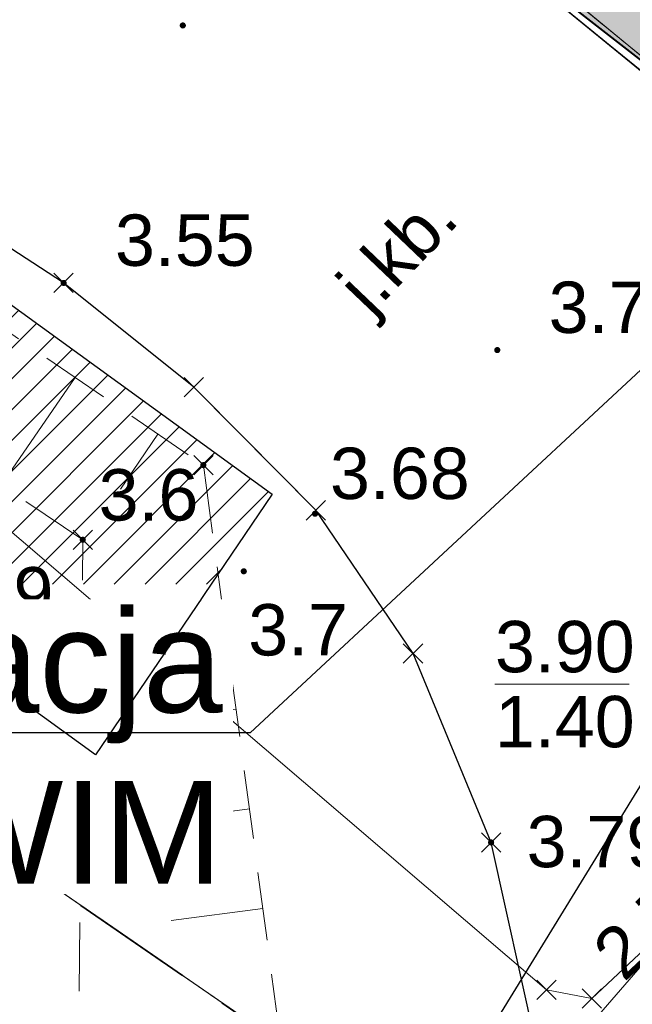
# Model space of a CAD drawing. Header units: millimetres. Extents: x 5469773 to 5470145, y 5911834 to 5911972.
# Tile 4 of 12: x 5469899 to 5469908, y 5911867 to 5911882. Entities that reach past the tile are written whole.
import ezdxf
from ezdxf import colors
from ezdxf.entities.mleader import LeaderData, LeaderLine
from ezdxf.enums import TextEntityAlignment as Align
from ezdxf.math import Vec2, Vec3

# ---------------------------------------------------------------- set-up
doc = ezdxf.new("R2010")
doc.units = ezdxf.units.MM
for name, pattern in [('PRZER1-1', [1, 0.5, -0.5]), ('PRZER2-1', [1.5, 1, -0.5]), ('PRZER3-1', [2, 1.5, -0.5]), ('PRZER3-2', [2.5, 1.5, -1])]:
    doc.linetypes.add(name, pattern=pattern)
for name, color, linetype in [('!!!_EV_miejsca ładowania', 3, 'Continuous'), ('_PROelCAD_PODKŁAD', 8, 'Continuous'), ('Ładowarka', 7, 'Continuous')]:
    doc.layers.add(name, color=color, linetype=linetype)
for name, color, linetype, lineweight in [('_PROelCAD_ODNOSNIKI_SZCZEGOL', 7, 'Continuous', 13), ('GESDZI', 8, 'Continuous', 18), ('GESJOB', 8, 'Continuous', 35), ('GESKKL', 8, 'Continuous', 18), ('GESUZY', 86, 'Continuous', 18), ('GSLKRW', 8, 'Continuous', 25), ('GSPPRB', 8, 'Continuous', 20), ('GSPWPN', 8, 'Continuous', 13), ('GSPWPN_O', 8, 'Continuous', 13), ('GSPWPS', 8, 'Continuous', 13), ('GSPWPS_O', 8, 'Continuous', 13), ('GSSKOA', 8, 'Continuous', 18), ('GSSKOA_O', 8, 'Continuous', 18), ('GSSUTR', 8, 'Continuous', 18), ('GSSZSN', 8, 'Continuous', 18), ('GULEPR', 8, 'Continuous', 18), ('GULLOB', 8, 'Continuous', 35), ('GUPPRZ_O', 8, 'Continuous', 18)]:
    doc.layers.add(name, color=color, linetype=linetype, lineweight=lineweight)
doc.styles.add('Arial', font='arial.ttf')
doc.styles.get("Standard").update_dxf_attribs({"font": 'arial.ttf'})

# ---------------------------------------------------------------- blocks, each defined once
blk = doc.blocks.new('D_GSPPRB0')
at = {"color": 0, "lineweight": 20}
for points in [[(-0.1414, -0.1414), (0.1414, 0.1414)], [(-0.1414, 0.1414), (0.1414, -0.1414)]]:
    blk.add_lwpolyline(points, dxfattribs=at)
blk = doc.blocks.new('D_GSPWPN1')
blk.add_hatch(color=0).paths.add_polyline_path([(-0.045, 0), (-0.043467, -0.011647), (-0.038971, -0.0225), (-0.03182, -0.03182), (-0.0225, -0.038971), (-0.011647, -0.043467), (0, -0.045), (0.011647, -0.043467), (0.0225, -0.038971), (0.03182, -0.03182), (0.038971, -0.0225), (0.043467, -0.011647), (0.045, 0), (0.043467, 0.011647), (0.038971, 0.0225), (0.03182, 0.03182), (0.0225, 0.038971), (0.011647, 0.043467), (0, 0.045), (-0.011647, 0.043467), (-0.0225, 0.038971), (-0.03182, 0.03182), (-0.038971, 0.0225), (-0.043467, 0.011647)])
blk = doc.blocks.new('D_GSPWPS1')
blk.add_hatch(color=0).paths.add_polyline_path([(-0.045, 0), (-0.043467, -0.011647), (-0.038971, -0.0225), (-0.03182, -0.03182), (-0.0225, -0.038971), (-0.011647, -0.043467), (0, -0.045), (0.011647, -0.043467), (0.0225, -0.038971), (0.03182, -0.03182), (0.038971, -0.0225), (0.043467, -0.011647), (0.045, 0), (0.043467, 0.011647), (0.038971, 0.0225), (0.03182, 0.03182), (0.0225, 0.038971), (0.011647, 0.043467), (0, 0.045), (-0.011647, 0.043467), (-0.0225, 0.038971), (-0.03182, 0.03182), (-0.038971, 0.0225), (-0.043467, 0.011647)])
blk = doc.blocks.new('2504.PB.PZT.DWG.E00.v0_2025-08-14 - [PODKŁAD] PZT')
at = {"layer": 'GESDZI', "linetype": 'Continuous', "lineweight": 20, "elevation": 10.22}
for points in [[(5469881.636694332, 5911902.985140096), (5469914.76, 5911875.71), (5469944.32, 5911901.84), (5469949.159361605, 5911905.858966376)], [(5469949.159361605, 5911905.858966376), (5469944.32, 5911901.84), (5469914.76, 5911875.71), (5469905.46, 5911864.98), (5469920.35, 5911852.71), (5469938.97, 5911874.77), (5469961.971571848, 5911892.802248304)], [(5469876.066360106, 5911896.300813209), (5469871.05, 5911888.71), (5469905.46, 5911864.98), (5469914.76, 5911875.71), (5469881.636694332, 5911902.985140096)], [(5469898.97869847, 5911857.222329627), (5469905.46, 5911864.98), (5469871.05, 5911888.71), (5469866.768367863, 5911882.371124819)]]:
    blk.add_lwpolyline(points, dxfattribs=at)
at = {"layer": 'GESJOB', "linetype": 'PRZER3-2', "lineweight": 35, "elevation": 10.22}
for points in [[(5469914.594484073, 5911845.030024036), (5469920.35, 5911852.71), (5469905.46, 5911864.98), (5469871.05, 5911888.71), (5469870.018578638, 5911889.043555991)], [(5469870.018578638, 5911889.043555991), (5469871.05, 5911888.71), (5469905.46, 5911864.98), (5469920.35, 5911852.71), (5469914.594484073, 5911845.030024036)]]:
    blk.add_lwpolyline(points, dxfattribs=at)
at = {"layer": 'GESKKL', "linetype": 'PRZER3-1', "lineweight": 18, "elevation": 10.06}
blk.add_lwpolyline([(5469898.97869847, 5911857.222329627), (5469905.46, 5911864.98), (5469889.26027632, 5911876.15586867), (5469883.465418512, 5911869.33460209)], dxfattribs=at)
at = {"layer": 'GESUZY', "linetype": 'PRZER1-1', "lineweight": 18, "elevation": 10.08}
for points in [[(5469949.159361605, 5911905.858966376), (5469944.32, 5911901.84), (5469914.76, 5911875.71), (5469881.636694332, 5911902.985140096)], [(5469881.636694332, 5911902.985140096), (5469914.76, 5911875.71), (5469944.32, 5911901.84), (5469949.159361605, 5911905.858966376)], [(5469876.066360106, 5911896.300813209), (5469871.05, 5911888.71), (5469889.26027632, 5911876.15586867), (5469905.46, 5911864.98), (5469920.35, 5911852.71), (5469938.97, 5911874.77), (5469961.971571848, 5911892.802248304)], [(5469898.97869847, 5911857.222329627), (5469905.46, 5911864.98), (5469889.26027632, 5911876.15586867), (5469883.465418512, 5911869.33460209)]]:
    blk.add_lwpolyline(points, dxfattribs=at)
at = {"layer": 'GSLKRW', "linetype": 'Continuous', "lineweight": 25, "elevation": 10.18}
for points in [[(5469904.26, 5911857.14), (5469905.63, 5911859.95), (5469906.27, 5911862.35), (5469906.5, 5911866.84), (5469905.85, 5911869.76), (5469904.71, 5911872.52), (5469903.29, 5911874.61), (5469901.51, 5911876.41), (5469899.61, 5911877.93), (5469892.88, 5911882.32), (5469890.53, 5911884.18), (5469888.92, 5911886.02), (5469887.68, 5911888.21), (5469887.01, 5911890.07), (5469886.67, 5911892.52), (5469886.97, 5911894.99), (5469887.73, 5911897.7)], [(5469899.25, 5911888.21), (5469905.43, 5911883.16), (5469914.17, 5911876.02), (5469915.3, 5911875.33), (5469917.22, 5911874.71), (5469918.8, 5911874.7), (5469920.32, 5911875.11), (5469922.4, 5911876.33)]]:
    blk.add_lwpolyline(points, dxfattribs=at)
at = {"layer": 'GSSKOA', "linetype": 'PRZER3-1', "lineweight": 18, "elevation": 10.18}
for points in [[(5469904.26, 5911857.14), (5469905.63, 5911859.95), (5469906.27, 5911862.35), (5469906.5, 5911866.84), (5469905.85, 5911869.76), (5469904.71, 5911872.52), (5469903.29, 5911874.61), (5469901.51, 5911876.41), (5469899.61, 5911877.93), (5469892.88, 5911882.32), (5469890.53, 5911884.18), (5469888.92, 5911886.02), (5469887.68, 5911888.21), (5469887.01, 5911890.07), (5469886.67, 5911892.52), (5469886.97, 5911894.99), (5469887.73, 5911897.7)], [(5469899.25, 5911888.21), (5469905.43, 5911883.16), (5469914.17, 5911876.02), (5469915.3, 5911875.33), (5469917.22, 5911874.71), (5469918.8, 5911874.7), (5469920.32, 5911875.11), (5469922.4, 5911876.33), (5469912.02, 5911865.47), (5469904.26, 5911857.14)]]:
    blk.add_lwpolyline(points, dxfattribs=at)
at = {"layer": 'GSSUTR', "linetype": 'PRZER2-1', "lineweight": 18, "elevation": 10.1}
blk.add_lwpolyline([(5469951.602260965, 5911903.369446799), (5469949.33, 5911901.34), (5469941.73, 5911894.64), (5469935.2, 5911888.93), (5469931.48, 5911885.47), (5469930.36, 5911886.85), (5469928.94, 5911885.73), (5469929.98, 5911884.17), (5469928.65, 5911882.77), (5469922.4, 5911876.33), (5469920.32, 5911875.11), (5469918.8, 5911874.7), (5469917.22, 5911874.71), (5469915.3, 5911875.33), (5469914.17, 5911876.02), (5469905.43, 5911883.16), (5469899.25, 5911888.21), (5469898.27, 5911889.38)], dxfattribs=at)
at = {"layer": 'GSSZSN', "linetype": 'PRZER2-1', "lineweight": 18, "elevation": 10.06}
for points in [[(5469915.164601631, 5911940.502481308), (5469914.75, 5911939.92), (5469910.1, 5911932.78), (5469907.85, 5911930.31), (5469904.3, 5911925.07), (5469903.13, 5911923.42), (5469902.24, 5911921.14), (5469896.85, 5911914.7), (5469888.49, 5911901.67), (5469886.67, 5911897.26), (5469885.92, 5911894.65), (5469885.72, 5911891.79), (5469886.18, 5911889.05), (5469888.08, 5911885.66), (5469890.7, 5911882.76), (5469901.65, 5911875.27), (5469903.51, 5911861.38), (5469900.31, 5911856.84), (5469899.94512289, 5911856.467776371)], [(5469897.39254485, 5911858.460747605), (5469899.79, 5911861.59), (5469899.89, 5911874.18), (5469890.14, 5911880.72), (5469886.5, 5911884.7), (5469885.04, 5911888.55), (5469884.65, 5911891.95), (5469885.056078, 5911894.8539), (5469885.31, 5911896.67), (5469888.68, 5911902.64), (5469895.11, 5911917.71), (5469898.96, 5911922.46), (5469898.80806719, 5911923.590558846)]]:
    blk.add_lwpolyline(points, dxfattribs=at)
at = {"layer": 'GSSZSN', "linetype": 'Continuous', "lineweight": 18, "elevation": 10.06}
for points in [[(5469898.700262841, 5911874.978039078), (5469899.776530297, 5911876.551487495)], [(5469900.987048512, 5911875.723470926), (5469900.438281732, 5911874.921201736)], [(5469901.932707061, 5911873.158816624), (5469899.879705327, 5911872.883900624)], [(5469902.127363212, 5911871.705174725), (5469900.99765149, 5911871.553895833)], [(5469902.322019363, 5911870.251532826), (5469899.856174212, 5911869.921333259)], [(5469902.516675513, 5911868.797890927), (5469901.180542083, 5911868.618970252)]]:
    blk.add_lwpolyline(points, dxfattribs=at)
at = {"layer": 'GULEPR', "linetype": 'Continuous', "lineweight": 18, "elevation": 10.14}
blk.add_lwpolyline([(5469941.87, 5911899.27), (5469940.97, 5911896.88), (5469935.94, 5911892.86), (5469926.22, 5911884.82), (5469915.31, 5911874.97), (5469907.32, 5911867.48), (5469906.66, 5911867.61), (5469896.62, 5911876.2), (5469887.7, 5911883.07), (5469879.6, 5911889.03), (5469877.8, 5911890.08), (5469876.44, 5911891.18), (5469874.9, 5911892.24), (5469873.502703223, 5911893.224459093)], dxfattribs=at)
at = {"layer": 'GULLOB', "linetype": 'Continuous', "lineweight": 35, "elevation": 10.12}
blk.add_lwpolyline([(5469907.32, 5911867.48), (5469915.31, 5911874.97)], dxfattribs=at)
at = {"layer": 'GUPPRZ_O', "linetype": 'Continuous', "lineweight": 13, "elevation": 10.8, "flags": 128}
blk.add_lwpolyline([(5469905.906340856, 5911872.073035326), (5469907.866340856, 5911872.07303524)], dxfattribs=at)
at = {"layer": 'GSPPRB', "linetype": 'Continuous', "lineweight": 20}
for p in [(5469899.61, 5911877.93, 10.28), (5469901.51, 5911876.41, 10.28), (5469901.65, 5911875.27, 10.28), (5469903.29, 5911874.61, 10.28), (5469899.89, 5911874.18, 10.28), (5469904.71, 5911872.52, 10.28), (5469905.85, 5911869.76, 10.28), (5469906.66, 5911867.61, 10.28), (5469907.32, 5911867.48, 10.28)]:
    blk.add_blockref('D_GSPPRB0', p, dxfattribs=at)
at = {"layer": 'GSPWPN', "linetype": 'Continuous', "lineweight": 13}
for p in [(5469901.65, 5911875.27, 10.08), (5469899.89, 5911874.18, 10.08), (5469902.24, 5911873.72, 10.08), (5469900.34, 5911870.83, 10.08)]:
    blk.add_blockref('D_GSPWPN1', p, dxfattribs=at)
at = {"layer": 'GSPWPS', "linetype": 'Continuous', "lineweight": 13}
for p in [(5469901.35, 5911881.69, 10.08), (5469899.61, 5911877.93, 10.08), (5469905.94, 5911876.95, 10.08), (5469903.28, 5911874.56, 10.08), (5469905.85, 5911869.76, 10.08)]:
    blk.add_blockref('D_GSPWPS1', p, dxfattribs=at)
at = {"layer": 'GSPWPN_O', "linetype": 'Continuous', "lineweight": 0, "style": 'Arial'}
for s, p in [('3.6', (5469900.12117239, 5911874.46141378, 10.8)), ('2.9', (5469898.005068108, 5911873.030373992, 10.8)), ('3.7', (5469902.30479422, 5911872.49082561, 10.8)), ('2.9', (5469900.570674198, 5911870.383961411, 10.8))]:
    blk.add_text(s, height=0.75, dxfattribs=at).set_placement(p)
at = {"layer": 'GSPWPS_O', "linetype": 'Continuous', "lineweight": 0, "style": 'Arial'}
for s, p in [('3.55', (5469900.36, 5911878.18, 10.8)), ('3.73', (5469906.69, 5911877.2, 10.8)), ('3.68', (5469903.498646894, 5911874.775289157, 10.8)), ('3.79', (5469906.36808228, 5911869.39884099, 10.8))]:
    blk.add_text(s, height=0.75, dxfattribs=at).set_placement(p)
at = {"layer": 'GSSKOA_O', "linetype": 'Continuous', "lineweight": 0, "style": 'Arial'}
blk.add_text('j.kb.', height=0.75, rotation=46.31066697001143, dxfattribs=at).set_placement((5469904.747212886, 5911878.134790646, 10.8), align=Align.CENTER)
at = {"layer": 'GUPPRZ_O', "linetype": 'Continuous', "lineweight": 0, "style": 'Arial'}
for s, p in [('3.90', (5469905.906340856, 5911872.245535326, 10.8)), ('1.40', (5469905.906340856, 5911871.150535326, 10.8))]:
    blk.add_text(s, height=0.75, dxfattribs=at).set_placement(p)
blk.add_text('2.7', height=0.75, rotation=43.15001059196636, dxfattribs=at).set_placement((5469907.787607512, 5911867.710694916, 10.8))
blk = doc.blocks.new('EV1')
at = {"lineweight": 40, "true_color": 0xafd9aa}
h = blk.add_hatch(color=9, dxfattribs=at)
h.dxf.hatch_style = 1
h.paths.add_polyline_path([(0, 0), (2.5, 0), (2.500000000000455, 4.999999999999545), (4.547473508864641e-13, 4.999999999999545)])
at = {"color": 114, "lineweight": 40, "true_color": 0x139b48}
blk.add_lwpolyline([(0, 0), (2.5, 0), (2.500000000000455, 4.999999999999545), (4.547473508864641e-13, 4.999999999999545)], close=True, dxfattribs=at)
blk = doc.blocks.new('EV25')
at = {"layer": 'Ładowarka'}
blk.add_blockref('EV1', (-1.25, 0), dxfattribs=at)
at = {"layer": 'Ładowarka', "color": 7, "lineweight": 140, "true_color": 0xffffff, "insert": (-0.5215026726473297, 1.732054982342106), "char_height": 0.6991086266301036, "attachment_point": 1}
blk.add_mtext_dynamic_manual_height_columns('EV', width=0.5853332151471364, gutter_width=3.495543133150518, heights=[0], dxfattribs=at)

msp = doc.modelspace()

# ---------------------------------------------------------------- block references
at = {"layer": '!!!_EV_miejsca ładowania', "color": 0, "lineweight": 25, "rotation": 322.077141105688}
msp.add_blockref('EV25', (5469907.233371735, 5911881.805678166, 10.2), dxfattribs=at)

# ---------------------------------------------------------------- leaders
at = {"layer": '_PROelCAD_ODNOSNIKI_SZCZEGOL', "lineweight": 18}
ml = msp.add_multileader_mtext('Standard', dxfattribs=at)
ml.set_content('punkt zasilania: stacja\\Ptransformatorowa ANWIM', color=256)
ml.set_leader_properties()
ml.build(insert=Vec2(0, 0))
ml.multileader.update_dxf_attribs({"text_left_attachment_type": 6, "text_right_attachment_type": 6, "dogleg_length": 1, "arrow_head_size": 2})
ctx = ml.context
ctx.base_point, ctx.char_height, ctx.arrow_head_size, ctx.landing_gap_size, ctx.plane_origin = Vec3(5469877.624794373, 5911871.358816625, 10.1), 1.5, 2, 0.4, Vec3(5469945.572093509, 5911864.470483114, 10.1)
ctx.left_attachment, ctx.right_attachment, ctx.text_align_type = 6, 6, 2
notes = []
notes.append((ctx, [(0, (1, 1, 0), (5469902.332707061, 5911871.358816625, 10.1), (-1, 0), 0, [(0, [(5469911.714275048, 5911880.087496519, 10.1)], 256, [])])]))
ctx.mtext.insert, ctx.mtext.alignment, ctx.mtext.flow_direction = Vec3(5469901.932707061, 5911873.158816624, 10.1), 3, 5
ctx.mtext.has_bg_fill, ctx.mtext.bg_color, ctx.mtext.bg_scale_factor, ctx.mtext.bg_transparency, ctx.mtext.use_window_bg_color = 1, -939524096, 1.1, 0, 1
for ctx, leaders in notes:
    for number, flags, end, landing, length, lines in leaders:
        leader = LeaderData()
        leader.index, (leader.has_last_leader_line, leader.has_dogleg_vector, leader.attachment_direction) = number, flags
        leader.last_leader_point, leader.dogleg_vector, leader.dogleg_length = Vec3(end), Vec3(landing), length
        for number, points, colour, breaks in lines:
            line = LeaderLine()
            line.index, line.vertices, line.color, line.breaks = number, Vec3.list(points), colors.encode_raw_color(colour), breaks
            leader.lines.append(line)
        ctx.leaders.append(leader)

# ---------------------------------------------------------------- next in the draw order: hatches: boundary and pattern name
at = {"layer": '!!!_EV_miejsca ładowania', "true_color": 0x727430}
h = msp.add_hatch(dxfattribs=at)
h.set_pattern_fill('ANSI31', color=67, scale=0.1)
h.set_pattern_definition([(45, (0, 0), (-0.2245064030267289, 0.2245064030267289), [])])
h.paths.add_polyline_path([(5469880.72536712, 5911890.767547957), (5469878.144042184, 5911886.961861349), (5469896.639590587, 5911873.533816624), (5469901.765790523, 5911873.533816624), (5469902.655688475, 5911874.845806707)])

# ---------------------------------------------------------------- next in the draw order: block references
at = {"layer": '_PROelCAD_PODKŁAD'}
msp.add_blockref('2504.PB.PZT.DWG.E00.v0_2025-08-14 - [PODKŁAD] PZT', (0, 0), dxfattribs=at)

# ---------------------------------------------------------------- next in the draw order: leaders
at = {"layer": '_PROelCAD_ODNOSNIKI_SZCZEGOL', "lineweight": 18}
ml = msp.add_multileader_mtext('Standard', dxfattribs=at)
ml.set_content('punkt zasilania: stacja\\Ptransformatorowa ANWIM', color=256)
ml.set_leader_properties()
ml.build(insert=Vec2(0, 0))
ml.multileader.update_dxf_attribs({"text_left_attachment_type": 6, "text_right_attachment_type": 6, "dogleg_length": 1, "arrow_head_size": 2})
ctx = ml.context
ctx.base_point, ctx.char_height, ctx.arrow_head_size, ctx.landing_gap_size, ctx.plane_origin = Vec3(5469877.624794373, 5911871.358816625, 10.1), 1.5, 2, 0.4, Vec3(5469945.572093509, 5911864.470483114, 10.1)
ctx.left_attachment, ctx.right_attachment, ctx.text_align_type = 6, 6, 2
notes = []
notes.append((ctx, [(0, (1, 1, 0), (5469902.332707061, 5911871.358816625, 10.1), (-1, 0), 0, [(0, [(5469911.714275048, 5911880.087496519, 10.1)], 256, [])])]))
ctx.mtext.insert, ctx.mtext.alignment, ctx.mtext.flow_direction = Vec3(5469901.932707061, 5911873.158816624, 10.1), 3, 5
ctx.mtext.has_bg_fill, ctx.mtext.bg_color, ctx.mtext.bg_scale_factor, ctx.mtext.bg_transparency, ctx.mtext.use_window_bg_color = 1, -939524096, 1.1, 0, 1
for ctx, leaders in notes:
    for number, flags, end, landing, length, lines in leaders:
        leader = LeaderData()
        leader.index, (leader.has_last_leader_line, leader.has_dogleg_vector, leader.attachment_direction) = number, flags
        leader.last_leader_point, leader.dogleg_vector, leader.dogleg_length = Vec3(end), Vec3(landing), length
        for number, points, colour, breaks in lines:
            line = LeaderLine()
            line.index, line.vertices, line.color, line.breaks = number, Vec3.list(points), colors.encode_raw_color(colour), breaks
            leader.lines.append(line)
        ctx.leaders.append(leader)

# ---------------------------------------------------------------- next in the draw order: leaders
ml = msp.add_multileader_mtext('Standard', dxfattribs=at)
ml.set_content('układ miejsc ładowania EV,\\Pdo przesadzenie drzewka które\\P kolidują z nowobudowanymi miejscami EV\\Pistnejący teren zielony wykorzystać \\Poptymalnie tworząc hub ładowania', color=256)
ml.set_leader_properties()
ml.build(insert=Vec2(0, 0))
ml.multileader.update_dxf_attribs({"text_left_attachment_type": 6, "text_right_attachment_type": 6, "dogleg_length": 1, "arrow_head_size": 2})
ctx = ml.context
ctx.base_point, ctx.char_height, ctx.arrow_head_size, ctx.landing_gap_size, ctx.plane_origin = Vec3(5469864.821554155, 5911904.954989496, 10.1), 1, 2, 0.4, Vec3(5469934.218345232, 5911873.041680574, 10.1)
ctx.left_attachment, ctx.right_attachment, ctx.text_align_type = 6, 6, 2
notes = []
notes.append((ctx, [(0, (1, 1, 0), (5469892.242972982, 5911904.954989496, 10.1), (-1, 0), 0, [(0, [(5469900.360526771, 5911888.658693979, 10.1)], 256, [])])]))
ctx.mtext.insert, ctx.mtext.alignment, ctx.mtext.flow_direction = Vec3(5469891.842972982, 5911906.248986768, 10.1), 3, 5
ctx.mtext.has_bg_fill, ctx.mtext.bg_color, ctx.mtext.bg_scale_factor, ctx.mtext.bg_transparency, ctx.mtext.use_window_bg_color = 1, -939524096, 1.1, 0, 1
for ctx, leaders in notes:
    for number, flags, end, landing, length, lines in leaders:
        leader = LeaderData()
        leader.index, (leader.has_last_leader_line, leader.has_dogleg_vector, leader.attachment_direction) = number, flags
        leader.last_leader_point, leader.dogleg_vector, leader.dogleg_length = Vec3(end), Vec3(landing), length
        for number, points, colour, breaks in lines:
            line = LeaderLine()
            line.index, line.vertices, line.color, line.breaks = number, Vec3.list(points), colors.encode_raw_color(colour), breaks
            leader.lines.append(line)
        ctx.leaders.append(leader)

# ---------------------------------------------------------------- next in the draw order: leaders
ml = msp.add_multileader_mtext('Standard', dxfattribs=at)
ml.set_content('proj. ZKŁ', color=256)
ml.set_leader_properties()
ml.build(insert=Vec2(0, 0))
ml.multileader.update_dxf_attribs({"text_left_attachment_type": 6, "text_right_attachment_type": 6, "dogleg_length": 0, "arrow_head_size": 2})
ctx = ml.context
ctx.base_point, ctx.char_height, ctx.arrow_head_size, ctx.landing_gap_size, ctx.plane_origin = Vec3(5469894.577521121, 5911863.490192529), 1.5, 2, 0.4, Vec3(5469929.018374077, 5911856.212128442)
ctx.left_attachment, ctx.right_attachment, ctx.text_align_type = 6, 6, 2
notes = []
notes.append((ctx, [(1, (1, 1, 0), (5469903.667425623, 5911863.490192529), (-1, 0), 0, [(0, [(5469912.797649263, 5911878.374504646)], 0, [])])]))
ctx.mtext.insert, ctx.mtext.alignment, ctx.mtext.flow_direction = Vec3(5469903.267425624, 5911865.431188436), 3, 5
ctx.mtext.has_bg_fill, ctx.mtext.bg_color, ctx.mtext.bg_scale_factor, ctx.mtext.bg_transparency, ctx.mtext.use_window_bg_color = 1, -939524096, 1.1, 0, 1
for ctx, leaders in notes:
    for number, flags, end, landing, length, lines in leaders:
        leader = LeaderData()
        leader.index, (leader.has_last_leader_line, leader.has_dogleg_vector, leader.attachment_direction) = number, flags
        leader.last_leader_point, leader.dogleg_vector, leader.dogleg_length = Vec3(end), Vec3(landing), length
        for number, points, colour, breaks in lines:
            line = LeaderLine()
            line.index, line.vertices, line.color, line.breaks = number, Vec3.list(points), colors.encode_raw_color(colour), breaks
            leader.lines.append(line)
        ctx.leaders.append(leader)

# ---------------------------------------------------------------- next in the draw order: linework, layer by layer
at = {"layer": '!!!_EV_miejsca ładowania', "color": 116, "true_color": 0x136734}
msp.add_lwpolyline([(5469880.72536712, 5911890.767547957), (5469902.655688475, 5911874.845806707), (5469900.074363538, 5911871.040120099), (5469878.144042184, 5911886.961861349)], close=True, dxfattribs=at)

doc.saveas('drawing.dxf')
